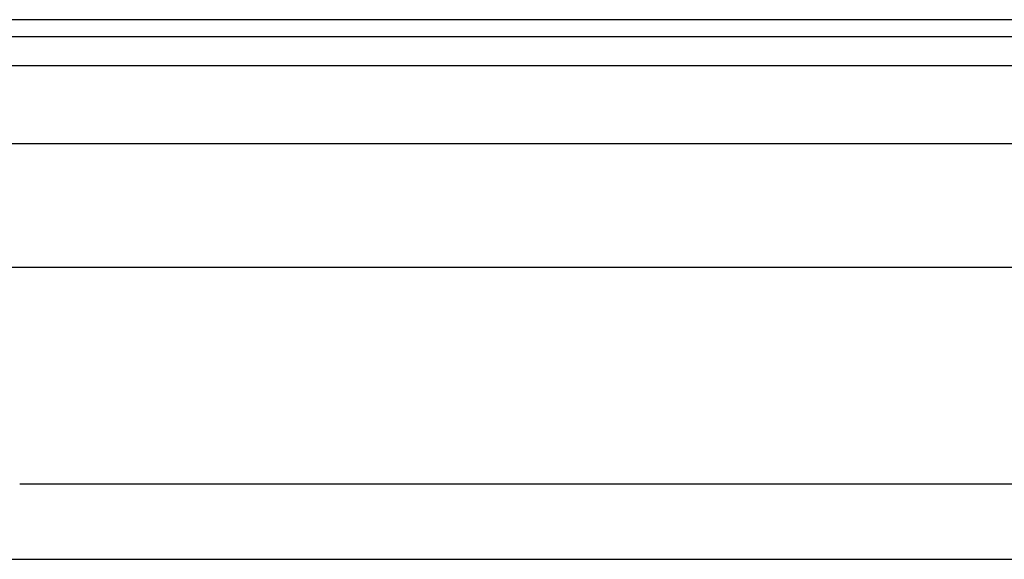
# Model space of a CAD drawing. Header units: inches. Extents: x 4 to 105, y 5 to 58.
# Tile 77 of 133: x 6.97 to 10.09, y 37.57 to 39.29. Entities that reach past the tile are written whole.
import ezdxf

# ---------------------------------------------------------------- set-up
doc = ezdxf.new("R2010")
doc.units = ezdxf.units.IN
doc.header["$MEASUREMENT"] = 0
doc.layers.add('Visible Edges(ANSI)', color=7, linetype='Continuous', lineweight=25)
doc.layers.add('Visible Tangent Edges(ANSI)', color=7, linetype='Continuous', lineweight=25)

msp = doc.modelspace()

# ---------------------------------------------------------------- linework, layer by layer
at = {"layer": 'Visible Edges(ANSI)'}
for p, q in [((19.2899, 39.2885), (3.6639, 39.2885)), ((3.6639, 39.2355), (19.2899, 39.2355)), ((4.3946, 38.8948), (18.5387, 38.8948)), ((18.5387, 38.5011), (4.3946, 38.5011)), ((6.9679, 37.8142), (10.2174, 37.8142)), ((6.8819, 37.5745), (10.3034, 37.5745))]:
    msp.add_line(p, q, dxfattribs=at)
at = {"layer": 'Visible Tangent Edges(ANSI)'}
msp.add_line((3.6639, 39.1425), (19.2899, 39.1425), dxfattribs=at)

doc.saveas('drawing.dxf')
